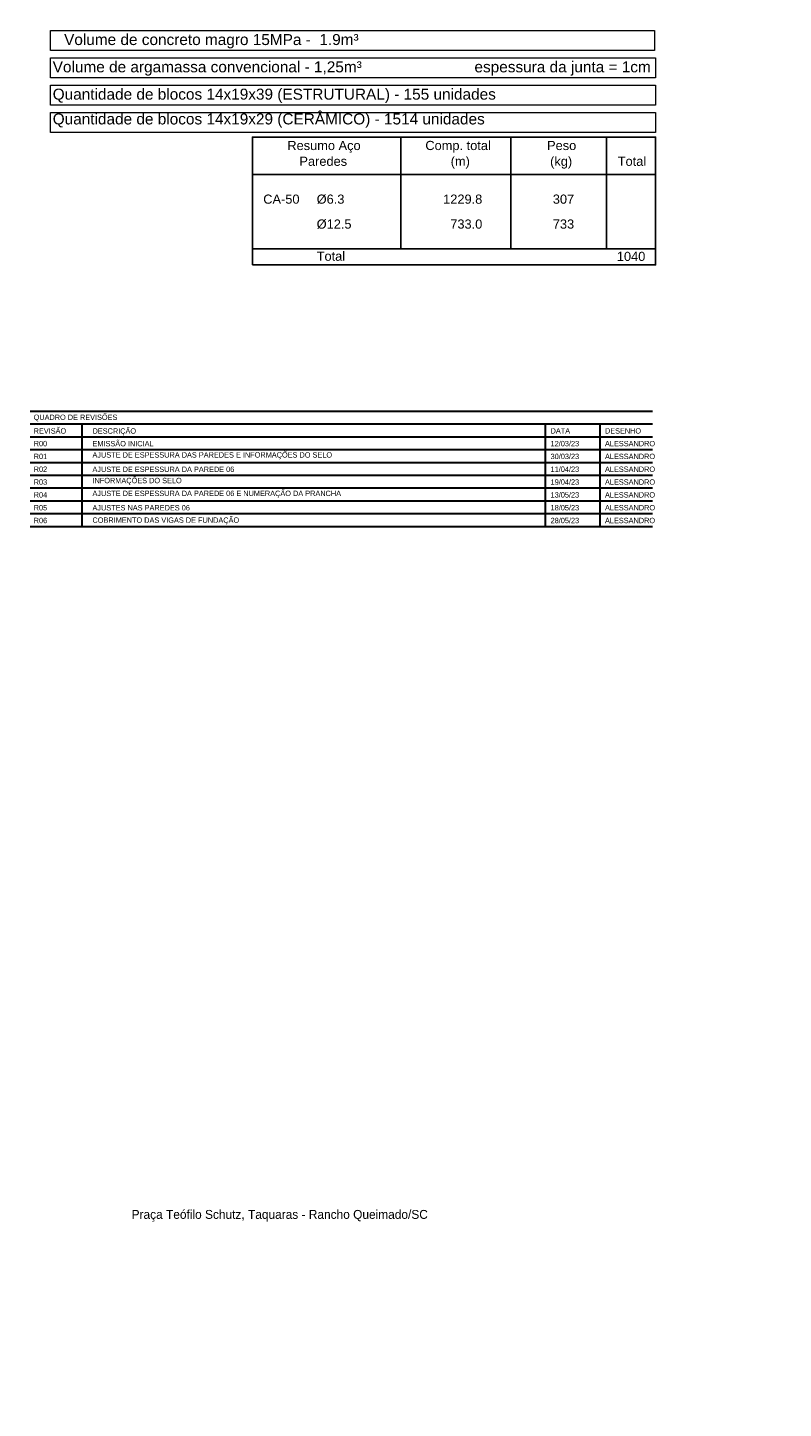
# Model space of a CAD drawing. Header units: millimetres. Extents: x 83 to 471, y -739 to 93.
# Tile 16 of 185: x 195 to 215, y -739 to -701. Entities that reach past the tile are written whole.
import ezdxf
from ezdxf.enums import TextEntityAlignment as Align

# ---------------------------------------------------------------- set-up
doc = ezdxf.new("R2010")
doc.units = ezdxf.units.MM
for name, color, linetype, lineweight in [('__MAGNUS.Selo', 7, 'Continuous', 30), ('COTAS', 250, 'Continuous', 5), ('PECA_COMPLETA', 7, 'Continuous', 0)]:
    doc.layers.add(name, color=color, linetype=linetype, lineweight=lineweight)
doc.layers.add('Selo', color=7, linetype='Continuous')
doc.styles.add('Arial', font='arial.ttf')
doc.styles.add('Arial Narrow', font='ARIALN.TTF')

msp = doc.modelspace()

# ---------------------------------------------------------------- linework, layer by layer
at = {"layer": '__MAGNUS.Selo'}
for p, q in [((211.64069, -711.39674), (194.66569, -711.39674)), ((211.64069, -711.74642), (194.66569, -711.74642)), ((196.07277, -711.74642), (196.07277, -714.54382)), ((208.70697, -711.74642), (208.70697, -714.54382)), ((210.20697, -711.74642), (210.20697, -714.54382)), ((211.64069, -712.09609), (194.66569, -712.09609)), ((211.64069, -712.44577), (194.66569, -712.44577)), ((211.64069, -712.79544), (194.66569, -712.79544)), ((211.64069, -713.14512), (194.66569, -713.14512)), ((211.64069, -713.49479), (194.66569, -713.49479)), ((211.64069, -713.84447), (194.66569, -713.84447)), ((211.64069, -714.19414), (194.66569, -714.19414)), ((211.64069, -714.54382), (194.66569, -714.54382))]:
    msp.add_line(p, q, dxfattribs=at)
at = {"layer": 'PECA_COMPLETA'}
for points in [[(195.2149, -701.00776), (211.698, -701.00776), (211.698, -701.5555), (195.2149, -701.5555)], [(195.2149, -701.75259), (211.72592, -701.75259), (211.72592, -702.30034), (195.2149, -702.30034)], [(195.2149, -702.49743), (211.72592, -702.49743), (211.72592, -703.04517), (195.2149, -703.04517)], [(195.2149, -703.24227), (211.72592, -703.24227), (211.72592, -703.79001), (195.2149, -703.79001)]]:
    msp.add_lwpolyline(points, close=True, dxfattribs=at)
at = {"layer": 'Selo'}
for p, q in [((204.77211, -706.96503), (204.77211, -703.91376)), ((207.77248, -706.96503), (207.77248, -703.91376)), ((210.38134, -706.96503), (210.38134, -703.91376)), ((200.72592, -704.93319), (211.72592, -704.93319)), ((200.72592, -706.96503), (211.72592, -706.96503)), ((200.72592, -707.39944), (211.72592, -707.39944))]:
    msp.add_line(p, q, dxfattribs=at)
msp.add_lwpolyline([(200.72592, -707.39944), (211.72592, -707.39944), (211.72592, -703.91376), (200.72592, -703.91376)], close=True, dxfattribs=at)

# ---------------------------------------------------------------- texts
at = {"layer": '__MAGNUS.Selo', "style": 'Arial Narrow'}
for s, p in [('QUADRO DE REVISÕES', (194.75716, -711.48466)), ('REVISÃO', (194.75716, -711.85697)), ('DESCRIÇÃO', (196.36487, -711.85874)), ('DATA', (208.8597, -711.85558)), ('DESENHO', (210.34307, -711.85558))]:
    msp.add_text(s, height=0.1455, dxfattribs=at).set_placement(p, align=Align.TOP_LEFT)
at = {"layer": '__MAGNUS.Selo', "char_height": 0.146, "attachment_point": 7, "style": 'Arial Narrow'}
for s, insert in [('EMISSÃO INICIAL ', (196.36118, -712.35186)), ('AJUSTE DE ESPESSURA DAS PAREDES E INFORMAÇÕES DO SELO', (196.36118, -712.70153)), ('AJUSTE DE ESPESSURA DA PAREDE 06', (196.36118, -713.05121)), ('INFORMAÇÕES DO SELO', (196.36118, -713.40088)), ('AJUSTE DE ESPESSURA DA PAREDE 06 E NUMERAÇÃO DA PRANCHA', (196.36118, -713.75056)), ('AJUSTES NAS PAREDES 06 ', (196.36118, -714.10023)), ('COBRIMENTO DAS VIGAS DE FUNDAÇÃO', (196.36118, -714.48078))]:
    msp.add_mtext(s, dxfattribs=dict(at, insert=insert))
at = {"layer": '__MAGNUS.Selo', "style": 'Arial Narrow', "width": 1}
for tag, text, p in [('R00', 'R00', (194.75836, -712.27486)), ('12/03/23', '00/00', (208.85956, -712.27486)), ('ALESSANDRO', 'Nome', (210.34331, -712.27486)), ('R01', 'R00', (194.75836, -712.62454)), ('30/03/23', '00/00', (208.85956, -712.62454)), ('ALESSANDRO', 'Nome', (210.34331, -712.62454)), ('R02', 'R00', (194.75836, -712.97421)), ('11/04/23', '00/00', (208.85956, -712.97421)), ('ALESSANDRO', 'Nome', (210.34331, -712.97421)), ('R03', 'R00', (194.75836, -713.32389)), ('19/04/23', '00/00', (208.85956, -713.32389)), ('ALESSANDRO', 'Nome', (210.34331, -713.32389)), ('R04', 'R00', (194.75836, -713.67356)), ('13/05/23', '00/00', (208.85956, -713.67356)), ('ALESSANDRO', 'Nome', (210.34331, -713.67356)), ('R05', 'R00', (194.75836, -714.02324)), ('18/05/23', '00/00', (208.85956, -714.02324)), ('ALESSANDRO', 'Nome', (210.34331, -714.02324)), ('R06', 'R00', (194.75836, -714.37291)), ('28/05/23', '00/00', (208.85956, -714.37291)), ('ALESSANDRO', 'Nome', (210.34331, -714.37291))]:
    msp.add_attdef(tag, text=text, height=0.146, dxfattribs=at).set_placement(p, align=Align.MIDDLE_LEFT)
at = {"layer": 'COTAS', "color": 7, "char_height": 0.3, "attachment_point": 1, "style": 'Arial'}
for s, insert in [('Volume de concreto magro 15MPa -  1.9m³', (195.58706, -701.10377)), ('Volume de argamassa convencional - 1,25m³', (195.27641, -701.84861)), ('espessura da junta = 1cm', (206.78238, -701.84861)), ('Quantidade de blocos 14x19x39 (ESTRUTURAL) - 155 unidades  ', (195.27641, -702.59345)), ('Quantidade de blocos 14x19x29 (CERÂMICO) - 1514 unidades  ', (195.27641, -703.2692))]:
    msp.add_mtext_dynamic_manual_height_columns(s, width=13.4255193, gutter_width=10.6823, heights=[0], dxfattribs=dict(at, insert=insert))
at = {"layer": 'COTAS', "insert": (197.42961, -733.179), "char_height": 0.2426917, "width": 12.3166038, "attachment_point": 1}
msp.add_mtext('Praça Teófilo Schutz, Taquaras - Rancho Queimado/SC', dxfattribs=at)
at = {"layer": 'Selo', "style": 'Arial'}
for s, p in [('Resumo Aço', (201.67787, -704.26831)), ('Comp. total', (205.44313, -704.26831)), ('Peso', (208.7635, -704.26831)), ('Paredes', (202.00753, -704.69852)), ('(m)', (206.134, -704.69852)), ('(kg)', (208.84642, -704.69852)), ('Total', (210.69106, -704.69852)), ('CA-50', (201.02033, -705.73215)), ('%%C6.3', (202.47799, -705.73215)), ('%%C12.5', (202.47799, -706.41194)), ('Total', (202.47799, -707.28763))]:
    msp.add_text(s, height=0.25, dxfattribs=at).set_placement(p)
for s, p in [('1229.8', (206.99634, -705.73215)), ('307', (209.50245, -705.73215)), ('733.0', (206.99634, -706.41194)), ('733', (209.50245, -706.41194)), ('1040', (211.44334, -707.29315))]:
    msp.add_text(s, height=0.25, dxfattribs=at).set_placement(p, align=Align.RIGHT)

doc.saveas('drawing.dxf')
